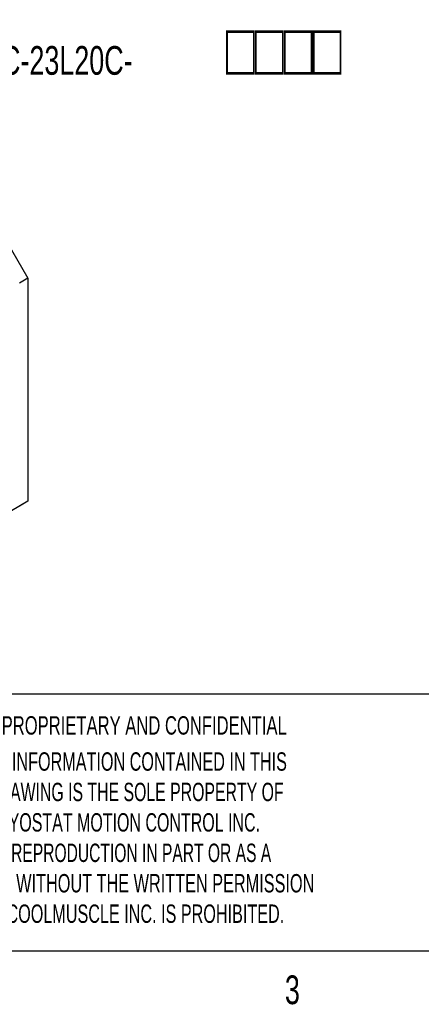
# Model space of a CAD drawing. Extents: x 11 to 421, y 5 to 275.
# Tile 14 of 17: x 267 to 300, y 6 to 87. Entities that reach past the tile are written whole.
import ezdxf
from ezdxf.enums import TextEntityAlignment as Align

# ---------------------------------------------------------------- set-up
doc = ezdxf.new("R2010")
doc.units = 0
doc.layers.get('0').update_dxf_attribs({"linetype": 'CONTINUOUS'})

# ---------------------------------------------------------------- blocks, each defined once
blk = doc.blocks.new('SW_NOTE_3')
at = {"color": 0, "linetype": 'CONTINUOUS'}
for s, width, p in [('THE INFORMATION CONTAINED IN THIS', 0.657576, (0, 0)), ('DRAWING IS THE SOLE PROPERTY OF', 0.643548, (1, -2.524)), ('MYOSTAT MOTION CONTROL INC. ', 0.65, (1.674, -5.048)), ('ANY REPRODUCTION IN PART OR AS A', 0.634375, (-0.035, -7.572)), ('WHOLE WITHOUT THE WRITTEN PERMISSION', 0.661111, (-1.911, -10.096)), ('OF COOLMUSCLE INC. IS PROHIBITED.', 0.657576, (0.366, -12.62))]:
    blk.add_text(s, height=1.524, dxfattribs=dict(at, width=width)).set_placement(p, align=Align.BOTTOM_LEFT)
blk = doc.blocks.new('SW_NOTE_11')
at = {"color": 0, "linetype": 'CONTINUOUS'}
blk.add_line((2.237, 12.05), (0, 0), dxfattribs=at)
blk.add_solid([(0, 0), (1.039, 2.858), (0.056, 3.041)], dxfattribs=at)
at = {"color": 0, "linetype": 'CONTINUOUS', "width": 0.7}
for s, height, p in [('□□□□', 4.2333, (26.888, 7.993)), ('CM1-C-23L20C-', 2.38125, (2.802, 8.538))]:
    blk.add_text(s, height=height, dxfattribs=at).set_placement(p, align=Align.BOTTOM_LEFT)

msp = doc.modelspace()

# ---------------------------------------------------------------- linework, layer by layer
at = {"color": 7, "linetype": 'CONTINUOUS'}
for p, q in [((266.3654, 68.125), (267.7266, 65.7674)), ((267.7266, 65.7674), (267.0195, 65.3592)), ((267.7266, 65.7674), (267.7266, 47.2727)), ((267.7266, 47.2727), (266.3654, 46.4867)), ((267.7266, 47.2727), (267.0195, 46.8645)), ((302.9194, 31.2781), (259.9535, 31.2781)), ((415.9568, 9.9587), (15.9068, 9.9587))]:
    msp.add_line(p, q, dxfattribs=at)

# ---------------------------------------------------------------- block references
for name, p in [('SW_NOTE_11', (257.2509, 73.3867)), ('SW_NOTE_3', (263.3542, 24.4643))]:
    msp.add_blockref(name, p, dxfattribs=at)

# ---------------------------------------------------------------- texts
for s, height, width, p in [('PROPRIETARY AND CONFIDENTIAL', 1.524, 0.675, (265.5535, 27.4591)), ('3', 2.3813, 0.7, (289.0208, 4.8455))]:
    msp.add_text(s, height=height, dxfattribs=dict(at, width=width)).set_placement(p, align=Align.BOTTOM_LEFT)

doc.saveas('drawing.dxf')
